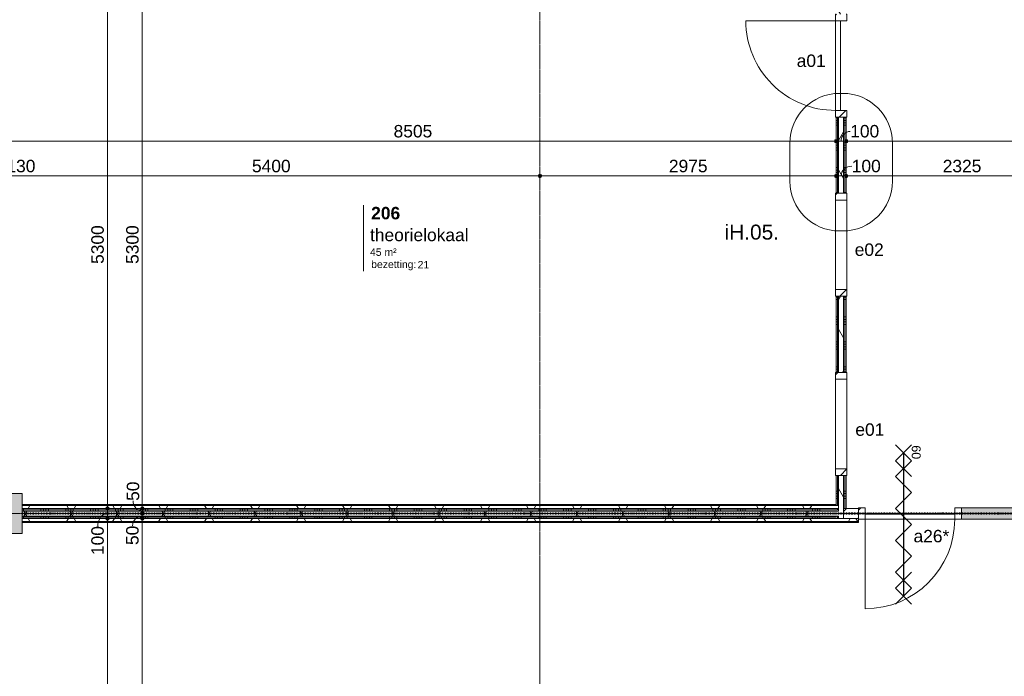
# Model space of a CAD drawing. Header units: millimetres. Extents: x 23061 to 67652, y 24168 to 59318.
# Tile 5 of 35: x 29051 to 38940, y 30765 to 37362. Entities that reach past the tile are written whole.
import ezdxf

# ---------------------------------------------------------------- set-up
doc = ezdxf.new("R2010")
doc.units = ezdxf.units.MM
doc.linetypes.add('Dash dot', pattern=[15.875, 6.35, -4.7625, 0, -4.7625])
doc.linetypes.add('stramien', pattern=[22.225, 12.7, -3.175, 3.175, -3.175])
doc.layers.add('00_Algemeen', color=7, linetype='Continuous', lineweight=9, true_color=0x00a600)
for name, color, linetype, lineweight in [('00_Algemeen-50', 7, 'Continuous', 9), ('22_Metselwerk', 7, 'Continuous', 18), ('25_Metaalconstructiewerk', 7, 'Continuous', 9), ('30_Kozijnen-ramen-deuren', 7, 'Continuous', 9)]:
    doc.layers.add(name, color=color, linetype=linetype, lineweight=lineweight)
doc.styles.add('Arial', font='arial.ttf', dxfattribs={"height": 150})
doc.styles.add('Arial_1', font='arial.ttf', dxfattribs={"height": 125})
doc.styles.add('Arial_4', font='arial.ttf', dxfattribs={"height": 1.5})
doc.styles.add('Arial_5', font='arial.ttf', dxfattribs={"height": 75})
doc.styles.add('Arial_6', font='arial.ttf', dxfattribs={"height": 90})
doc.styles.add('Arial_B', font='arialbd.ttf', dxfattribs={"height": 125})
doc.dimstyles.new('00_AEE_maatvoering_2_5mm', dxfattribs={"dimscale": 304.8, "dimtxt": 127.532425, "dimasz": 0.459318, "dimexe": 0.246063, "dimexo": 0.0625, "dimgap": 0, "dimtad": 1, "dimdec": 0, "dimzin": 0, "dimdsep": 46, "dimtxsty": 'Arial_1', "dimblk1": 'DOTSMALL', "dimblk2": 'DOTSMALL', "dimsah": 1, "dimcen": 0.09, "dimdle": 0.246063, "dimazin": 0, "dimtfac": 1, "dimtdec": 4, "dimtix": 1, "dimtmove": 0, "dimatfit": 3, "dimfxl": 0.246063, "dimfxlon": 1, "dimtvp": 1, "dimtolj": 1, "dimtzin": 0, "dimarcsym": 2})
doc.dimstyles.new('00_AEE_maatvoering_2_5mm_1', dxfattribs={"dimscale": 304.8, "dimtxt": 127.532425, "dimasz": 0.459318, "dimexe": 0.246063, "dimexo": 0.0625, "dimgap": 0, "dimtad": 1, "dimdec": 0, "dimzin": 0, "dimdsep": 46, "dimtxsty": 'Arial_1', "dimblk1": 'DOTSMALL', "dimblk2": 'DOTSMALL', "dimsah": 1, "dimcen": 0.09, "dimdle": 0.246063, "dimazin": 0, "dimtfac": 1, "dimtdec": 4, "dimtix": 1, "dimtmove": 1, "dimatfit": 3, "dimfxl": 0.246063, "dimfxlon": 1, "dimtvp": 1, "dimtolj": 1, "dimtzin": 0, "dimarcsym": 2})
pattern_1 = [(180, (37351.22, 36300), (4e-13, -250), []), (180, (37351.22, 36325), (4e-13, -250), []), (180, (37351.22, 36350), (4e-13, -250), []), (180, (37351.22, 36375), (4e-13, -250), [])]
pattern_2 = [(60, (28876.22, 0), (-346.41, 200), []), (120, (28876.22, 0), (-346.41, -200), [])]
pattern_3 = [(90, (33263.72, 32350), (-250, 6e-13), []), (90, (33288.72, 32350), (-250, 6e-13), []), (90, (33313.72, 32350), (-250, 6e-13), []), (90, (33338.72, 32350), (-250, 6e-13), [])]

# ---------------------------------------------------------------- blocks, each defined once
blk = doc.blocks.new('Direct Shape - 2410-10368 v1 - IFC-model constructie _zonder onderbouw_ _MM21228_-1202395-02 tweede verdieping - A')
at = {"layer": '25_Metaalconstructiewerk'}
blk.add_hatch(color=256, dxfattribs=at).paths.add_polyline_path([(-200, -200), (200, -200), (200, 200), (-200, 200), (-200, -36.3)])
for p, q in [((200, 200), (-200, 200)), ((-200, 200), (-200, -200)), ((200, -200), (200, 200)), ((-200, -200), (200, -200))]:
    blk.add_line(p, q, dxfattribs=at)
blk = doc.blocks.new('Direct Shape - NLRS_28_SC_TLB_kolom vierkant prefab_gen_AT_kolom vierkant_gen_lxb 400x400_800356-1202400-02 tweede verdieping - A')
blk.add_blockref('Direct Shape - 2410-10368 v1 - IFC-model constructie _zonder onderbouw_ _MM21228_-1202395-02 tweede verdieping - A', (0, 0))
blk = doc.blocks.new('2410-10368 v1 - IFC-model constructie _zonder onderbouw_ _MM21228__ifc-1-02 tweede verdieping - A')
at = {"layer": '25_Metaalconstructiewerk', "lineweight": 9}
blk.add_blockref('Direct Shape - NLRS_28_SC_TLB_kolom vierkant prefab_gen_AT_kolom vierkant_gen_lxb 400x400_800356-1202400-02 tweede verdieping - A', (0, 32400), dxfattribs=at)
blk = doc.blocks.new('32_AEE_VO_FIX_Binnendeuren - D_900x2300_Dicht Paneel lariks-V2-02 tweede verdieping - A')
at = {"layer": '30_Kozijnen-ramen-deuren', "true_color": 0xc0c0c0}
h = blk.add_hatch(dxfattribs=at)
h.set_pattern_fill('FP_32', color=9, style=0, pattern_type=2)
h.set_pattern_definition([(135, (36900, -8425), (-106.066, -106.066), [])])
h.paths.add_polyline_path([(517, 25), (517, 57), (450, 57), (450, -57), (517, -57), (517, -25)])
h.paths.add_polyline_path([(-450, -50), (-450, 57), (-517, 57), (-517, -57), (-450, -57)])
at = {"layer": '30_Kozijnen-ramen-deuren'}
for p, q in [((-517, 57), (-450, 57)), ((-517, 50), (-517, 57)), ((-450, 57), (-450, -57)), ((450, 57), (517, 57)), ((450, -57), (450, 57)), ((517, 57), (517, 50)), ((-517, -57), (-517, -50)), ((-450, -57), (-517, -57)), ((-450, -7), (450, -7)), ((-450, -57), (-450, -7)), ((450, -57), (-450, -57)), ((450, -7), (450, -57)), ((517, -57), (450, -57)), ((517, -50), (517, -57))]:
    blk.add_line(p, q, dxfattribs=at)
blk = doc.blocks.new('32_AEE_VO_FIX_Binnenramen - R_b1034xh2367_Vast lariks dicht-V4-02 tweede verdieping - A')
at = {"layer": '30_Kozijnen-ramen-deuren', "true_color": 0xc0c0c0}
h = blk.add_hatch(dxfattribs=at)
h.set_pattern_fill('FP_44', color=9, style=0, pattern_type=2)
h.set_pattern_definition([(315, (-35100, 8425), (106.066, 106.066), [])])
h.paths.add_polyline_path([(-517, -25), (-517, -57), (-450, -57), (-450, 57), (-517, 57), (-517, 25)])
h.paths.add_polyline_path([(450, -25), (450, -57), (517, -57), (517, 57), (450, 57), (450, 25)])
at = {"layer": '30_Kozijnen-ramen-deuren'}
for p, q in [((-450, 57), (-517, 57)), ((-517, 57), (-517, 50)), ((-450, -57), (-450, 57)), ((-450, 57), (450, 57)), ((517, 57), (450, 57)), ((450, 57), (450, -57)), ((517, 50), (517, 57)), ((-517, -50), (-517, -57)), ((-517, -57), (-450, -57)), ((-450, -57), (450, -57)), ((450, -57), (517, -57)), ((517, -57), (517, -50))]:
    blk.add_line(p, q, dxfattribs=at)
blk = doc.blocks.new('32_AEE_VO_FIX_Binnenramen - R_b1034xh2367_Vast lariks-V5-02 tweede verdieping - A')
at = {"layer": '30_Kozijnen-ramen-deuren', "true_color": 0xc0c0c0}
h = blk.add_hatch(dxfattribs=at)
h.set_pattern_fill('FP_45', color=9, style=0, pattern_type=2)
h.set_pattern_definition([(135, (33300, -8425), (-106.066, -106.066), [])])
h.paths.add_polyline_path([(517, 57), (450, 57), (450, -57), (517, -57), (517, 50)])
h.paths.add_polyline_path([(-450, -57), (-450, 57), (-517, 57), (-517, -57)])
at = {"layer": '30_Kozijnen-ramen-deuren'}
for p, q in [((-517, 57), (-450, 57)), ((-517, 50), (-517, 57)), ((-450, 57), (-450, -57)), ((-450, 57), (450, 57)), ((450, 57), (517, 57)), ((450, -57), (450, 57)), ((517, 57), (517, 50)), ((-517, -57), (-517, -50)), ((-450, -57), (-517, -57)), ((-450, -57), (450, -57)), ((517, -57), (450, -57)), ((517, -50), (517, -57))]:
    blk.add_line(p, q, dxfattribs=at)
blk = doc.blocks.new('32_AEE_VO_FIX_Binnendeuren - D_1800x2300_Deur_zijlicht rechts 900 meranti bw-8027060-02 tweede verdieping - A')
at = {"layer": '30_Kozijnen-ramen-deuren', "true_color": 0xc0c0c0}
h = blk.add_hatch(dxfattribs=at)
h.set_pattern_fill('FP_54', color=9, style=0, pattern_type=2)
h.set_pattern_definition([(45, (-9116, -32400), (-106.066, 106.066), [])])
h.paths.add_polyline_path([(-450, -57), (-450, 57), (-517, 57), (-517, -57)])
h.paths.add_polyline_path([(1417, -57), (1484, -57), (1484, 57), (1417, 57)])
at = {"layer": '30_Kozijnen-ramen-deuren', "true_color": 0xc5c7c4}
blk.add_hatch(color=9, dxfattribs=at).paths.add_polyline_path([(1167.4, -57), (1417, -57), (1417, 57), (517, 57), (517, -57)])
at = {"layer": '30_Kozijnen-ramen-deuren'}
for p, q in [((-517, 57), (-450, 57)), ((-517, 50), (-517, 57)), ((-450, 57), (-450, -57)), ((450, 57), (517, 57)), ((450, -57), (450, 57)), ((517, 57), (1417, 57)), ((517, 57), (517, -57)), ((1417, 57), (1484, 57)), ((1417, -57), (1417, 57)), ((-450, -57), (-517, -57)), ((-450, -7), (450, -7)), ((-450, -57), (-450, -7)), ((450, -57), (-450, -57)), ((450, -7), (450, -57)), ((517, -57), (450, -57)), ((1417, -57), (517, -57)), ((1484, -57), (1417, -57))]:
    blk.add_line(p, q, dxfattribs=at)
blk = doc.blocks.new('30_AEE_VO_draairichting - 30_AEE_VO_draairichting-8193168-02 tweede verdieping - A')
at = {"layer": '30_Kozijnen-ramen-deuren'}
blk.add_line((-450, -900), (-450, 0), dxfattribs=at)
blk.add_arc((-450, 0), 900, 270, 0, dxfattribs=at)
blk = doc.blocks.new('00_AEE_detailaanduiding cirkel - rond_1000mm-4594759-02 tweede verdieping - A')
at = {"layer": '00_Algemeen', "color": 7}
for p, q in [((-15.7, 691.2), (15.7, 691.2)), ((-514.7, -192.2), (-514.7, 192.2)), ((514.7, 192.2), (514.7, -192.2)), ((15.7, -691.2), (-15.7, -691.2))]:
    blk.add_line(p, q, dxfattribs=at)
for centre, start, end in [((-15.7, 192.2), 90, 180), ((15.7, 192.2), 360, 90), ((-15.7, -192.2), 180, 270), ((15.7, -192.2), 270, 0)]:
    blk.add_arc(centre, 499, start, end, dxfattribs=at)
blk = doc.blocks.new('00_AEE_tag_ruimte_groot_2192_zonder PVE - Naam nummer oppervlak bezettingsgraad-5019603-02 tweede verdieping - A')
at = {"layer": '00_Algemeen', "color": 7}
for p, q in [((-8.06, 7.73), (-8.06, 3.23)), ((-8.06, 3.23), (-8.06, 0.65)), ((-8.06, 0.65), (-8.06, -2.44)), ((-8.06, -2.44), (-8.06, -5.54))]:
    blk.add_line(p, q, dxfattribs=at)
at = {"layer": '00_Algemeen', "color": 8, "true_color": 0x808080, "insert": (-6.49, -3.42), "char_height": 1.5, "width": 10.8228, "attachment_point": 1, "style": 'Arial_4'}
blk.add_mtext('bezetting:', dxfattribs=at)
blk = doc.blocks.new('DIMBLOCK21-02 tweede verdieping - A')
at = {"layer": '00_Algemeen-50', "transparency": 16777216}
h = blk.add_hatch(color=256, dxfattribs=at)
edge = h.paths.add_edge_path()
edge.add_arc((29932.6, 32350), 17.5, 0, 360)
h = blk.add_hatch(color=256, dxfattribs=at)
edge = h.paths.add_edge_path()
edge.add_arc((29932.6, 27000), 17.5, 0, 360)
for p, q in [((29932.6, 32350), (29857.6, 32350)), ((29932.6, 27000), (29932.6, 32350)), ((29932.6, 32350), (30007.6, 32350)), ((29932.6, 27000), (29857.6, 27000)), ((29932.6, 27000), (30007.6, 27000))]:
    blk.add_line(p, q, dxfattribs=at)
for centre in [(29932.6, 32350), (29932.6, 27000)]:
    blk.add_circle(centre, 17.5, dxfattribs=at)
at = {"layer": '00_Algemeen-50', "color": 0, "transparency": 16777216, "insert": (29770.3, 29482.7), "char_height": 125, "width": 461.471, "attachment_point": 1, "rotation": 90, "line_spacing_factor": 0.941778, "style": 'Arial_1'}
blk.add_mtext('5350', dxfattribs=at)
blk = doc.blocks.new('_DotSmall')
at = {"color": 0, "linetype": 'ByBlock', "const_width": 0.5}
blk.add_lwpolyline([(-0.0625, 0, 1), (0.0625, 0, 1)], format="xyb", close=True, dxfattribs=at)
blk = doc.blocks.new('DIMBLOCK22-02 tweede verdieping - A')
at = {"layer": '00_Algemeen-50', "transparency": 16777216}
h = blk.add_hatch(color=256, dxfattribs=at)
edge = h.paths.add_edge_path()
edge.add_arc((29932.6, 32450), 17.5, 0, 360)
h = blk.add_hatch(color=256, dxfattribs=at)
edge = h.paths.add_edge_path()
edge.add_arc((29932.6, 32350), 17.5, 0, 360)
for p, q in [((29932.6, 32450), (29857.6, 32450)), ((29932.6, 32350), (29932.6, 32450)), ((29932.6, 32450), (30007.6, 32450)), ((29932.6, 32350), (29857.6, 32350)), ((29932.6, 32350), (30007.6, 32350))]:
    blk.add_line(p, q, dxfattribs=at)
for centre in [(29932.6, 32450), (29932.6, 32350)]:
    blk.add_circle(centre, 17.5, dxfattribs=at)
blk.add_ellipse((29932.6, 32271.1), major_axis=(0, 128.9), ratio=0.761063, start_param=0, end_param=1.570796, dxfattribs=at)
at = {"layer": '00_Algemeen-50', "color": 0, "transparency": 16777216, "insert": (29770.3, 31982.7), "char_height": 125, "width": 346.103, "attachment_point": 1, "rotation": 90, "line_spacing_factor": 0.941778, "style": 'Arial_1'}
blk.add_mtext('100', dxfattribs=at)
blk = doc.blocks.new('DIMBLOCK23-02 tweede verdieping - A')
at = {"layer": '00_Algemeen-50', "transparency": 16777216}
h = blk.add_hatch(color=256, dxfattribs=at)
edge = h.paths.add_edge_path()
edge.add_arc((29932.6, 37750), 17.5, 0, 360)
h = blk.add_hatch(color=256, dxfattribs=at)
edge = h.paths.add_edge_path()
edge.add_arc((29932.6, 32450), 17.5, 0, 360)
for p, q in [((29932.6, 37750), (29857.6, 37750)), ((29932.6, 32450), (29932.6, 37750)), ((29932.6, 37750), (30007.6, 37750)), ((29932.6, 32450), (29857.6, 32450)), ((29932.6, 32450), (30007.6, 32450))]:
    blk.add_line(p, q, dxfattribs=at)
for centre in [(29932.6, 37750), (29932.6, 32450)]:
    blk.add_circle(centre, 17.5, dxfattribs=at)
at = {"layer": '00_Algemeen-50', "color": 0, "transparency": 16777216, "insert": (29770.3, 34907.7), "char_height": 125, "width": 461.471, "attachment_point": 1, "rotation": 90, "line_spacing_factor": 0.941778, "style": 'Arial_1'}
blk.add_mtext('5300', dxfattribs=at)
blk = doc.blocks.new('DIMBLOCK97-02 tweede verdieping - A')
at = {"layer": '00_Algemeen-50', "transparency": 16777216}
h = blk.add_hatch(color=256, dxfattribs=at)
edge = h.paths.add_edge_path()
edge.add_arc((30282.6, 37750), 17.5, 0, 360)
h = blk.add_hatch(color=256, dxfattribs=at)
edge = h.paths.add_edge_path()
edge.add_arc((30282.6, 32450), 17.5, 0, 360)
for p, q in [((30282.6, 37750), (30207.6, 37750)), ((30282.6, 37750), (30282.6, 32450)), ((30282.6, 37750), (30357.6, 37750)), ((30282.6, 32450), (30207.6, 32450)), ((30282.6, 32450), (30357.6, 32450))]:
    blk.add_line(p, q, dxfattribs=at)
for centre in [(30282.6, 37750), (30282.6, 32450)]:
    blk.add_circle(centre, 17.5, dxfattribs=at)
at = {"layer": '00_Algemeen-50', "color": 0, "transparency": 16777216, "insert": (30120.3, 34907.7), "char_height": 125, "width": 461.471, "attachment_point": 1, "rotation": 90, "line_spacing_factor": 0.941778, "style": 'Arial_1'}
blk.add_mtext('5300', dxfattribs=at)
blk = doc.blocks.new('DIMBLOCK98-02 tweede verdieping - A')
at = {"layer": '00_Algemeen-50', "transparency": 16777216}
h = blk.add_hatch(color=256, dxfattribs=at)
edge = h.paths.add_edge_path()
edge.add_arc((30282.6, 32450), 17.5, 0, 360)
h = blk.add_hatch(color=256, dxfattribs=at)
edge = h.paths.add_edge_path()
edge.add_arc((30282.6, 32400), 17.5, 0, 360)
for p, q in [((30282.6, 32450), (30207.6, 32450)), ((30282.6, 32450), (30282.6, 32400)), ((30282.6, 32450), (30357.6, 32450)), ((30282.6, 32400), (30207.6, 32400)), ((30282.6, 32400), (30357.6, 32400))]:
    blk.add_line(p, q, dxfattribs=at)
for centre in [(30282.6, 32450), (30282.6, 32400)]:
    blk.add_circle(centre, 17.5, dxfattribs=at)
blk.add_ellipse((30282.6, 32527), major_axis=(0, 102), ratio=0.90269, start_param=1.570796, end_param=3.141593, dxfattribs=at)
at = {"layer": '00_Algemeen-50', "color": 0, "transparency": 16777216, "insert": (30126.3, 32527), "char_height": 125, "width": 230.736, "attachment_point": 1, "rotation": 90, "line_spacing_factor": 0.941778, "style": 'Arial_1'}
blk.add_mtext('50', dxfattribs=at)
blk = doc.blocks.new('DIMBLOCK99-02 tweede verdieping - A')
at = {"layer": '00_Algemeen-50', "transparency": 16777216}
h = blk.add_hatch(color=256, dxfattribs=at)
edge = h.paths.add_edge_path()
edge.add_arc((30282.6, 32400), 17.5, 0, 360)
h = blk.add_hatch(color=256, dxfattribs=at)
edge = h.paths.add_edge_path()
edge.add_arc((30282.6, 32350), 17.5, 0, 360)
for p, q in [((30282.6, 32400), (30207.6, 32400)), ((30282.6, 32350), (30207.6, 32350)), ((30282.6, 32400), (30282.6, 32350)), ((30282.6, 32400), (30357.6, 32400)), ((30282.6, 32350), (30357.6, 32350))]:
    blk.add_line(p, q, dxfattribs=at)
for centre in [(30282.6, 32400), (30282.6, 32350)]:
    blk.add_circle(centre, 17.5, dxfattribs=at)
blk.add_ellipse((30282.6, 32275.9), major_axis=(0, 99.1), ratio=0.989955, start_param=0, end_param=1.570796, dxfattribs=at)
at = {"layer": '00_Algemeen-50', "color": 0, "transparency": 16777216, "insert": (30120.3, 32083.6), "char_height": 125, "width": 230.736, "attachment_point": 1, "rotation": 90, "line_spacing_factor": 0.941778, "style": 'Arial_1'}
blk.add_mtext('50', dxfattribs=at)
blk = doc.blocks.new('DIMBLOCK100-02 tweede verdieping - A')
at = {"layer": '00_Algemeen-50', "transparency": 16777216}
h = blk.add_hatch(color=256, dxfattribs=at)
edge = h.paths.add_edge_path()
edge.add_arc((30282.6, 32350), 17.5, 0, 360)
h = blk.add_hatch(color=256, dxfattribs=at)
edge = h.paths.add_edge_path()
edge.add_arc((30282.6, 27000), 17.5, 0, 360)
for p, q in [((30282.6, 32350), (30207.6, 32350)), ((30282.6, 32350), (30282.6, 27000)), ((30282.6, 32350), (30357.6, 32350)), ((30282.6, 27000), (30207.6, 27000)), ((30282.6, 27000), (30357.6, 27000))]:
    blk.add_line(p, q, dxfattribs=at)
for centre in [(30282.6, 32350), (30282.6, 27000)]:
    blk.add_circle(centre, 17.5, dxfattribs=at)
at = {"layer": '00_Algemeen-50', "color": 0, "transparency": 16777216, "insert": (30120.3, 29482.7), "char_height": 125, "width": 461.471, "attachment_point": 1, "rotation": 90, "line_spacing_factor": 0.941778, "style": 'Arial_1'}
blk.add_mtext('5350', dxfattribs=at)
blk = doc.blocks.new('DIMBLOCK101-02 tweede verdieping - A')
at = {"layer": '00_Algemeen-50', "transparency": 16777216}
h = blk.add_hatch(color=256, dxfattribs=at)
edge = h.paths.add_edge_path()
edge.add_arc((28746.2, 36141.5), 17.5, 0, 360)
h = blk.add_hatch(color=256, dxfattribs=at)
edge = h.paths.add_edge_path()
edge.add_arc((37251.2, 36141.5), 17.5, 0, 360)
for p, q in [((28746.2, 36141.5), (28746.2, 36216.5)), ((37251.2, 36141.5), (37251.2, 36216.5)), ((28671.2, 36141.5), (37251.2, 36141.5)), ((28746.2, 36141.5), (28746.2, 36066.5)), ((37251.2, 36141.5), (37251.2, 36066.5))]:
    blk.add_line(p, q, dxfattribs=at)
for centre in [(28746.2, 36141.5), (37251.2, 36141.5)]:
    blk.add_circle(centre, 17.5, dxfattribs=at)
at = {"layer": '00_Algemeen-50', "color": 0, "transparency": 16777216, "insert": (32806.4, 36303.8), "char_height": 125, "width": 461.471, "attachment_point": 1, "line_spacing_factor": 0.941778, "style": 'Arial_1'}
blk.add_mtext('8505', dxfattribs=at)
blk = doc.blocks.new('DIMBLOCK102-02 tweede verdieping - A')
at = {"layer": '00_Algemeen-50', "transparency": 16777216}
h = blk.add_hatch(color=256, dxfattribs=at)
edge = h.paths.add_edge_path()
edge.add_arc((37251.2, 36141.5), 17.5, 0, 360)
h = blk.add_hatch(color=256, dxfattribs=at)
edge = h.paths.add_edge_path()
edge.add_arc((37351.2, 36141.5), 17.5, 0, 360)
for p, q in [((37251.2, 36141.5), (37251.2, 36216.5)), ((37351.2, 36141.5), (37351.2, 36216.5)), ((37251.2, 36141.5), (37351.2, 36141.5)), ((37251.2, 36141.5), (37251.2, 36066.5)), ((37351.2, 36141.5), (37351.2, 36066.5))]:
    blk.add_line(p, q, dxfattribs=at)
for centre in [(37251.2, 36141.5), (37351.2, 36141.5)]:
    blk.add_circle(centre, 17.5, dxfattribs=at)
blk.add_ellipse((37392.4, 36141.5), major_axis=(0, 98.1), ratio=0.928962, start_param=0, end_param=1.570796, dxfattribs=at)
at = {"layer": '00_Algemeen-50', "color": 0, "transparency": 16777216, "insert": (37392.4, 36303.8), "char_height": 125, "width": 346.103, "attachment_point": 1, "line_spacing_factor": 0.941778, "style": 'Arial_1'}
blk.add_mtext('100', dxfattribs=at)
blk = doc.blocks.new('DIMBLOCK103-02 tweede verdieping - A')
at = {"layer": '00_Algemeen-50', "transparency": 16777216}
h = blk.add_hatch(color=256, dxfattribs=at)
edge = h.paths.add_edge_path()
edge.add_arc((37351.2, 36141.5), 17.5, 0, 360)
h = blk.add_hatch(color=256, dxfattribs=at)
edge = h.paths.add_edge_path()
edge.add_arc((50413.7, 36141.5), 17.5, 0, 360)
for p, q in [((37351.2, 36141.5), (37351.2, 36216.5)), ((50413.7, 36141.5), (50413.7, 36216.5)), ((37351.2, 36141.5), (50413.7, 36141.5)), ((37351.2, 36141.5), (37351.2, 36066.5)), ((50413.7, 36141.5), (50413.7, 36066.5))]:
    blk.add_line(p, q, dxfattribs=at)
for centre in [(37351.2, 36141.5), (50413.7, 36141.5)]:
    blk.add_circle(centre, 17.5, dxfattribs=at)
at = {"layer": '00_Algemeen-50', "color": 0, "transparency": 16777216, "insert": (43642.1, 36303.8), "char_height": 125, "width": 576.839, "attachment_point": 1, "line_spacing_factor": 0.941778, "style": 'Arial_1'}
blk.add_mtext('13063', dxfattribs=at)
blk = doc.blocks.new('DIMBLOCK108-02 tweede verdieping - A')
at = {"layer": '00_Algemeen-50', "transparency": 16777216}
h = blk.add_hatch(color=256, dxfattribs=at)
edge = h.paths.add_edge_path()
edge.add_arc((28746.2, 35791.5), 17.5, 0, 360)
h = blk.add_hatch(color=256, dxfattribs=at)
edge = h.paths.add_edge_path()
edge.add_arc((28876.2, 35791.5), 17.5, 0, 360)
for p, q in [((28746.2, 35791.5), (28746.2, 35866.5)), ((28876.2, 35791.5), (28876.2, 35866.5)), ((28746.2, 35791.5), (28876.2, 35791.5)), ((28746.2, 35791.5), (28746.2, 35716.5)), ((28876.2, 35791.5), (28876.2, 35716.5))]:
    blk.add_line(p, q, dxfattribs=at)
for centre in [(28746.2, 35791.5), (28876.2, 35791.5)]:
    blk.add_circle(centre, 17.5, dxfattribs=at)
blk.add_ellipse((28917.9, 35791.5), major_axis=(106.7, 0), ratio=0.919555, start_param=1.570796, end_param=3.141593, dxfattribs=at)
at = {"layer": '00_Algemeen-50', "color": 0, "transparency": 16777216, "insert": (28917.9, 35953.8), "char_height": 125, "width": 346.103, "attachment_point": 1, "line_spacing_factor": 0.941778, "style": 'Arial_1'}
blk.add_mtext('130', dxfattribs=at)
blk = doc.blocks.new('DIMBLOCK109-02 tweede verdieping - A')
at = {"layer": '00_Algemeen-50', "transparency": 16777216}
h = blk.add_hatch(color=256, dxfattribs=at)
edge = h.paths.add_edge_path()
edge.add_arc((28876.2, 35791.5), 17.5, 0, 360)
h = blk.add_hatch(color=256, dxfattribs=at)
edge = h.paths.add_edge_path()
edge.add_arc((34276.2, 35791.5), 17.5, 0, 360)
for p, q in [((28876.2, 35791.5), (28876.2, 35866.5)), ((34276.2, 35791.5), (34276.2, 35866.5)), ((28876.2, 35791.5), (34276.2, 35791.5)), ((28876.2, 35791.5), (28876.2, 35716.5)), ((34276.2, 35791.5), (34276.2, 35716.5))]:
    blk.add_line(p, q, dxfattribs=at)
for centre in [(28876.2, 35791.5), (34276.2, 35791.5)]:
    blk.add_circle(centre, 17.5, dxfattribs=at)
at = {"layer": '00_Algemeen-50', "color": 0, "transparency": 16777216, "insert": (31383.9, 35953.8), "char_height": 125, "width": 461.471, "attachment_point": 1, "line_spacing_factor": 0.941778, "style": 'Arial_1'}
blk.add_mtext('5400', dxfattribs=at)
blk = doc.blocks.new('DIMBLOCK110-02 tweede verdieping - A')
at = {"layer": '00_Algemeen-50', "transparency": 16777216}
h = blk.add_hatch(color=256, dxfattribs=at)
edge = h.paths.add_edge_path()
edge.add_arc((34276.2, 35791.5), 17.5, 0, 360)
h = blk.add_hatch(color=256, dxfattribs=at)
edge = h.paths.add_edge_path()
edge.add_arc((37251.2, 35791.5), 17.5, 0, 360)
for p, q in [((34276.2, 35791.5), (34276.2, 35866.5)), ((37251.2, 35791.5), (37251.2, 35866.5)), ((34276.2, 35791.5), (37251.2, 35791.5)), ((34276.2, 35791.5), (34276.2, 35716.5)), ((37251.2, 35791.5), (37251.2, 35716.5))]:
    blk.add_line(p, q, dxfattribs=at)
for centre in [(34276.2, 35791.5), (37251.2, 35791.5)]:
    blk.add_circle(centre, 17.5, dxfattribs=at)
at = {"layer": '00_Algemeen-50', "color": 0, "transparency": 16777216, "insert": (35571.4, 35953.8), "char_height": 125, "width": 461.471, "attachment_point": 1, "line_spacing_factor": 0.941778, "style": 'Arial_1'}
blk.add_mtext('2975', dxfattribs=at)
blk = doc.blocks.new('DIMBLOCK111-02 tweede verdieping - A')
at = {"layer": '00_Algemeen-50', "transparency": 16777216}
h = blk.add_hatch(color=256, dxfattribs=at)
edge = h.paths.add_edge_path()
edge.add_arc((37251.2, 35791.5), 17.5, 0, 360)
h = blk.add_hatch(color=256, dxfattribs=at)
edge = h.paths.add_edge_path()
edge.add_arc((37351.2, 35791.5), 17.5, 0, 360)
for p, q in [((37251.2, 35791.5), (37251.2, 35866.5)), ((37351.2, 35791.5), (37351.2, 35866.5)), ((37251.2, 35791.5), (37351.2, 35791.5)), ((37251.2, 35791.5), (37251.2, 35716.5)), ((37351.2, 35791.5), (37351.2, 35716.5))]:
    blk.add_line(p, q, dxfattribs=at)
for centre in [(37251.2, 35791.5), (37351.2, 35791.5)]:
    blk.add_circle(centre, 17.5, dxfattribs=at)
blk.add_ellipse((37407.9, 35791.5), major_axis=(106.7, 0), ratio=0.919837, start_param=1.570796, end_param=3.141593, dxfattribs=at)
at = {"layer": '00_Algemeen-50', "color": 0, "transparency": 16777216, "insert": (37407.9, 35953.8), "char_height": 125, "width": 346.103, "attachment_point": 1, "line_spacing_factor": 0.941778, "style": 'Arial_1'}
blk.add_mtext('100', dxfattribs=at)
blk = doc.blocks.new('DIMBLOCK112-02 tweede verdieping - A')
at = {"layer": '00_Algemeen-50', "transparency": 16777216}
h = blk.add_hatch(color=256, dxfattribs=at)
edge = h.paths.add_edge_path()
edge.add_arc((37351.2, 35791.5), 17.5, 0, 360)
h = blk.add_hatch(color=256, dxfattribs=at)
edge = h.paths.add_edge_path()
edge.add_arc((39676.2, 35791.5), 17.5, 0, 360)
for p, q in [((37351.2, 35791.5), (37351.2, 35866.5)), ((39676.2, 35791.5), (39676.2, 35866.5)), ((37351.2, 35791.5), (39676.2, 35791.5)), ((37351.2, 35791.5), (37351.2, 35716.5)), ((39676.2, 35791.5), (39676.2, 35716.5))]:
    blk.add_line(p, q, dxfattribs=at)
for centre in [(37351.2, 35791.5), (39676.2, 35791.5)]:
    blk.add_circle(centre, 17.5, dxfattribs=at)
at = {"layer": '00_Algemeen-50', "color": 0, "transparency": 16777216, "insert": (38321.4, 35953.8), "char_height": 125, "width": 461.471, "attachment_point": 1, "line_spacing_factor": 0.941778, "style": 'Arial_1'}
blk.add_mtext('2325', dxfattribs=at)

msp = doc.modelspace()

# ---------------------------------------------------------------- hatches: boundary and pattern name
at = {"layer": '22_Metselwerk', "lineweight": 9}
h = msp.add_hatch(dxfattribs=at)
h.set_pattern_fill('FP_14', color=256, angle=90, style=0, pattern_type=2)
h.set_pattern_definition(pattern_1)
h.paths.add_polyline_path([(37251.2, 32350), (37263.7, 32350), (37263.7, 32375), (37251.2, 32375), (37251.2, 32362.5)])
h.paths.add_polyline_path([(37251.2, 32437.5), (37263.7, 32437.5), (37263.7, 32450), (37251.2, 32450)])
h.paths.add_polyline_path([(37251.2, 32480), (37263.7, 32480), (37263.7, 32783), (37251.2, 32783), (37251.2, 32490)])
h.paths.add_polyline_path([(37251.2, 33817), (37263.7, 33817), (37263.7, 34583), (37251.2, 34583)])
h.paths.add_polyline_path([(37263.7, 35617), (37263.7, 36383), (37251.2, 36383), (37251.2, 35617)])
h.paths.add_polyline_path([(37263.7, 37417), (37263.7, 37762.5), (37251.2, 37762.5), (37251.2, 37417)])
h.paths.add_polyline_path([(37263.7, 37825), (37263.7, 37850), (37251.2, 37850), (37251.2, 37825)])
h.paths.add_polyline_path([(37263.7, 37880), (37263.7, 37929), (37251.2, 37929), (37251.2, 37880)])
h.paths.add_polyline_path([(37251.2, 39930), (37263.7, 39930), (37263.7, 40020), (37251.2, 40020), (37251.2, 40010)])
h.paths.add_polyline_path([(37263.7, 40050), (37263.7, 40062.5), (37251.2, 40062.5), (37251.2, 40050)])
h.paths.add_polyline_path([(37251.2, 40125), (37263.7, 40125), (37263.7, 40137.5), (37251.2, 40137.5)])
h = msp.add_hatch(dxfattribs=at)
h.set_pattern_fill('FP_14', color=256, angle=90, style=0, pattern_type=2)
h.set_pattern_definition(pattern_1)
h.paths.add_polyline_path([(37276.2, 32350), (37276.2, 32375), (37263.7, 32375), (37263.7, 32350)])
h.paths.add_polyline_path([(37263.7, 32425), (37276.2, 32425), (37276.2, 32450), (37263.7, 32450), (37263.7, 32436.2)])
h.paths.add_polyline_path([(37263.7, 32480), (37276.2, 32480), (37276.2, 32783), (37263.7, 32783), (37263.7, 32579.2)])
h.paths.add_polyline_path([(37263.7, 33817), (37276.2, 33817), (37276.2, 34583), (37263.7, 34583)])
h.paths.add_polyline_path([(37276.2, 35617), (37276.2, 36383), (37263.7, 36383), (37263.7, 35617)])
h.paths.add_polyline_path([(37276.2, 37417), (37276.2, 37775), (37263.7, 37775), (37263.7, 37417)])
h.paths.add_polyline_path([(37276.2, 37825), (37276.2, 37850), (37263.7, 37850), (37263.7, 37825)])
h.paths.add_polyline_path([(37263.7, 37880), (37276.2, 37880), (37276.2, 37929), (37263.7, 37929)])
h.paths.add_polyline_path([(37263.7, 39930), (37276.2, 39930), (37276.2, 40020), (37263.7, 40020), (37263.7, 40017)])
h.paths.add_polyline_path([(37263.7, 40050), (37276.2, 40050), (37276.2, 40075), (37263.7, 40075), (37263.7, 40062.5)])
h = msp.add_hatch(dxfattribs=at)
h.set_pattern_fill('FP_11', color=256, angle=60, style=0, pattern_type=2)
h.set_pattern_definition(pattern_2)
h.paths.add_polyline_path([(37281.3, 32350), (37326.2, 32350), (37326.2, 32783), (37276.2, 32783), (37276.2, 32350)])
h.paths.add_polyline_path([(37276.2, 33817), (37326.2, 33817), (37326.2, 34583), (37276.2, 34583)])
h.paths.add_polyline_path([(37276.2, 35617), (37326.2, 35617), (37326.2, 36383), (37276.2, 36383)])
h.paths.add_polyline_path([(37276.2, 37417), (37326.2, 37417), (37326.2, 37929), (37276.2, 37929), (37276.2, 37442.4)])
h.paths.add_polyline_path([(37326.2, 39930), (37326.2, 40075), (37276.2, 40075), (37276.2, 39930)])
h = msp.add_hatch(dxfattribs=at)
h.set_pattern_fill('FP_14', color=256, angle=90, style=0, pattern_type=2)
h.set_pattern_definition(pattern_1)
h.paths.add_polyline_path([(37326.2, 32450), (37338.7, 32450), (37338.7, 32783), (37326.2, 32783), (37326.2, 32579.2)])
h.paths.add_polyline_path([(37326.2, 33817), (37338.7, 33817), (37338.7, 34583), (37326.2, 34583)])
h.paths.add_polyline_path([(37338.7, 35617), (37338.7, 36383), (37326.2, 36383), (37326.2, 35617)])
h.paths.add_polyline_path([(37326.2, 37417), (37338.7, 37417), (37338.7, 37929), (37326.2, 37929), (37326.2, 37442.4)])
h.paths.add_polyline_path([(37338.7, 39930), (37338.7, 40062.5), (37326.2, 40062.5), (37326.2, 39930)])
h = msp.add_hatch(dxfattribs=at)
h.set_pattern_fill('FP_14', color=256, angle=90, style=0, pattern_type=2)
h.set_pattern_definition(pattern_1)
h.paths.add_polyline_path([(37351.2, 32450), (37351.2, 32783), (37338.7, 32783), (37338.7, 32450)])
h.paths.add_polyline_path([(37351.2, 33817), (37351.2, 34583), (37338.7, 34583), (37338.7, 33817)])
h.paths.add_polyline_path([(37351.2, 35617), (37351.2, 36383), (37338.7, 36383), (37338.7, 35617)])
h.paths.add_polyline_path([(37338.7, 37417), (37351.2, 37417), (37351.2, 37929), (37338.7, 37929), (37338.7, 37442.4)])
h.paths.add_polyline_path([(37351.2, 39930), (37351.2, 40050), (37338.7, 40050), (37338.7, 39930)])
h = msp.add_hatch(dxfattribs=at)
h.set_pattern_fill('FP_112', color=256, angle=90, style=0, pattern_type=2)
h.set_pattern_definition([(90, (33263.72, 32450), (-250, 6e-13), []), (90, (33288.72, 32450), (-250, 6e-13), []), (90, (33313.72, 32450), (-250, 6e-13), []), (90, (33338.72, 32450), (-250, 6e-13), [])])
h.paths.add_polyline_path([(37178.9, 32480), (37251.2, 32480), (37251.2, 32490), (29076.2, 32490), (29076.2, 32480), (37166.4, 32480)])
h = msp.add_hatch(dxfattribs=at)
h.set_pattern_fill('FP_11', color=256, angle=60, style=0, pattern_type=2)
h.set_pattern_definition(pattern_2)
h.paths.add_polyline_path([(36847.9, 32450), (37276.2, 32450), (37276.2, 32480), (29076.2, 32480), (29076.2, 32450), (34536.1, 32450)])
h = msp.add_hatch(dxfattribs=at)
h.set_pattern_fill('FP_23', color=256, angle=90, style=0, pattern_type=2)
h.set_pattern_definition(pattern_3)
h.paths.add_polyline_path([(36847.9, 32437.5), (37251.2, 32437.5), (37251.2, 32450), (29076.2, 32450), (29076.2, 32437.5), (34536.1, 32437.5)])
h = msp.add_hatch(dxfattribs=at)
h.set_pattern_fill('FP_23', color=256, angle=90, style=0, pattern_type=2)
h.set_pattern_definition(pattern_3)
h.paths.add_polyline_path([(37199.1, 32425), (37263.7, 32425), (37263.7, 32437.5), (29076.2, 32437.5), (29076.2, 32425), (37186.6, 32425)])
h = msp.add_hatch(dxfattribs=at)
h.set_pattern_fill('FP_15', color=256, angle=45, style=0, pattern_type=2)
h.set_pattern_definition([(45, (28876.22, 0), (-106.066, 106.066), [])])
h.paths.add_polyline_path([(37338.7, 32350), (37475.2, 32350), (37475.2, 32450), (37326.2, 32450), (37326.2, 32350)])
h = msp.add_hatch(dxfattribs=at)
h.set_pattern_fill('FP_11', color=256, angle=60, style=0, pattern_type=2)
h.set_pattern_definition(pattern_2)
h.paths.add_polyline_path([(37263.7, 32375), (37276.2, 32375), (37276.2, 32425), (29076.2, 32425), (29076.2, 32375), (37251.2, 32375)])
h = msp.add_hatch(dxfattribs=at)
h.set_pattern_fill('FP_23', color=256, angle=90, style=0, pattern_type=2)
h.set_pattern_definition(pattern_3)
h.paths.add_polyline_path([(37251.2, 32362.5), (37251.2, 32375), (29076.2, 32375), (29076.2, 32362.5), (37136.8, 32362.5)])
h = msp.add_hatch(dxfattribs=at)
h.set_pattern_fill('FP_23', color=256, angle=90, style=0, pattern_type=2)
h.set_pattern_definition(pattern_3)
h.paths.add_polyline_path([(37251.2, 32350), (37251.2, 32362.5), (29076.2, 32362.5), (29076.2, 32350), (37136.8, 32350)])
h = msp.add_hatch(dxfattribs=at)
h.set_pattern_fill('FP_11', color=256, angle=60, style=0, pattern_type=2)
h.set_pattern_definition(pattern_2)
h.paths.add_polyline_path([(37425.8, 32320), (37475.2, 32320), (37475.2, 32350), (29076.2, 32350), (29076.2, 32320), (37281.3, 32320)])
h = msp.add_hatch(dxfattribs=at)
h.set_pattern_fill('FP_113', color=256, angle=-270, style=0, pattern_type=2)
h.set_pattern_definition([(270, (33175.72, 32350), (250, -4e-13), []), (270, (33150.72, 32350), (250, -4e-13), []), (270, (33125.72, 32350), (250, -4e-13), []), (270, (33100.72, 32350), (250, -4e-13), [])])
h.paths.add_polyline_path([(36847.9, 32310), (37475.2, 32310), (37475.2, 32320), (29076.2, 32320), (29076.2, 32310), (34536.1, 32310)])

# ---------------------------------------------------------------- linework, layer by layer
at = {"layer": '00_Algemeen', "color": 150, "linetype": 'stramien', "true_color": 0x0080ff}
for p, q in [((34276.2, 24467.7), (34276.2, 59018.3)), ((67351.6, 32400), (23360.9, 32400))]:
    msp.add_line(p, q, dxfattribs=at)
at = {"layer": '00_Algemeen', "color": 96, "lineweight": 25, "true_color": 0x008000}
for p, q in [((37848.4, 32930.7), (38008.4, 33090.7)), ((37848.4, 33090.7), (38008.4, 32930.7)), ((37848.4, 32770.7), (38008.4, 32930.7)), ((37848.4, 32930.7), (38008.4, 32770.7)), ((37928.4, 33010.7), (37928.4, 31570.7)), ((38008.4, 32610.7), (37848.4, 32770.7)), ((37848.4, 32450.7), (38008.4, 32610.7)), ((38008.4, 32290.7), (37848.4, 32450.7)), ((37848.4, 32130.7), (38008.4, 32290.7)), ((38008.4, 31970.7), (37848.4, 32130.7)), ((37848.4, 31810.7), (38008.4, 31970.7)), ((38008.4, 31650.7), (37848.4, 31810.7)), ((37848.4, 31650.7), (38008.4, 31810.7)), ((37848.4, 31490.7), (38008.4, 31650.7)), ((37848.4, 31650.7), (38008.4, 31490.7))]:
    msp.add_line(p, q, dxfattribs=at)
at = {"layer": '00_Algemeen', "color": 96, "linetype": 'Dash dot', "lineweight": 50, "true_color": 0x008000}
msp.add_line((29076.2, 32400), (50476.2, 32400), dxfattribs=at)
at = {"layer": '22_Metselwerk', "lineweight": 9}
for p, q in [((37251.2, 36383), (37251.2, 35617)), ((37276.2, 36383), (37251.2, 36383)), ((37263.7, 35617), (37263.7, 36383)), ((37351.2, 36383), (37326.2, 36383)), ((37338.7, 35617), (37338.7, 36383)), ((37351.2, 35617), (37351.2, 36383)), ((37251.2, 35617), (37276.2, 35617)), ((37326.2, 35617), (37351.2, 35617)), ((37251.2, 34583), (37251.2, 33817)), ((37276.2, 34583), (37251.2, 34583)), ((37263.7, 33817), (37263.7, 34583)), ((37351.2, 34583), (37326.2, 34583)), ((37338.7, 33817), (37338.7, 34583)), ((37351.2, 33817), (37351.2, 34583)), ((37251.2, 33817), (37276.2, 33817)), ((37326.2, 33817), (37351.2, 33817)), ((37251.2, 32783), (37251.2, 32480)), ((37276.2, 32783), (37251.2, 32783)), ((37263.7, 32480), (37263.7, 32783)), ((37351.2, 32783), (37326.2, 32783)), ((37338.7, 32450), (37338.7, 32783)), ((37351.2, 32450), (37351.2, 32783)), ((37251.2, 32490), (29076.2, 32490)), ((29076.2, 32490), (29076.2, 32425)), ((29076.2, 32480), (37276.2, 32480)), ((29076.2, 32450), (37276.2, 32450)), ((29076.2, 32437.5), (37263.7, 32437.5)), ((37263.7, 32437.5), (37263.7, 32450)), ((37475.2, 32450), (37326.2, 32450)), ((37475.2, 32310), (37475.2, 32450)), ((29076.2, 32375), (29076.2, 32310)), ((29076.2, 32362.5), (37251.2, 32362.5)), ((29076.2, 32350), (37276.2, 32350)), ((37251.2, 32362.5), (37251.2, 32375)), ((37263.7, 32350), (37263.7, 32375)), ((37475.2, 32350), (37326.2, 32350)), ((37475.2, 32320), (29076.2, 32320)), ((29076.2, 32310), (37475.2, 32310))]:
    msp.add_line(p, q, dxfattribs=at)
at = {"layer": '22_Metselwerk'}
for p, q in [((37326.2, 36383), (37276.2, 36383)), ((37276.2, 35617), (37276.2, 36383)), ((37326.2, 35617), (37326.2, 36383)), ((37276.2, 35617), (37326.2, 35617)), ((37326.2, 34583), (37276.2, 34583)), ((37276.2, 33817), (37276.2, 34583)), ((37326.2, 33817), (37326.2, 34583)), ((37276.2, 33817), (37326.2, 33817)), ((37326.2, 32783), (37276.2, 32783)), ((37276.2, 32425), (37276.2, 32783)), ((37326.2, 32350), (37326.2, 32783)), ((29076.2, 32425), (29076.2, 32375)), ((37276.2, 32425), (29076.2, 32425)), ((29076.2, 32375), (37276.2, 32375)), ((37276.2, 32350), (37276.2, 32375)), ((37276.2, 32350), (37326.2, 32350))]:
    msp.add_line(p, q, dxfattribs=at)

# ---------------------------------------------------------------- block references
at = {"lineweight": 5}
msp.add_blockref('2410-10368 v1 - IFC-model constructie _zonder onderbouw_ _MM21228__ifc-1-02 tweede verdieping - A', (28876.2, 0), dxfattribs=at)
at = {"layer": '00_Algemeen', "color": 7}
msp.add_blockref('00_AEE_detailaanduiding cirkel - rond_1000mm-4594759-02 tweede verdieping - A', (37301.2, 35930), dxfattribs=at)
at = {"layer": '00_Algemeen', "color": 8, "true_color": 0x808080, "xscale": 49.99999999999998, "yscale": 49.99999999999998, "zscale": 49.99999999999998}
msp.add_blockref('00_AEE_tag_ruimte_groot_2192_zonder PVE - Naam nummer oppervlak bezettingsgraad-5019603-02 tweede verdieping - A', (32905.6, 35112.3), dxfattribs=at)
at = {"layer": '30_Kozijnen-ramen-deuren'}
for name, p, rotation in [('32_AEE_VO_FIX_Binnendeuren - D_900x2300_Dicht Paneel lariks-V2-02 tweede verdieping - A', (37301.2, 36900), 269.9999999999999), ('30_AEE_VO_draairichting - 30_AEE_VO_draairichting-8193168-02 tweede verdieping - A', (37244.2, 36900), 269.9999999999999), ('32_AEE_VO_FIX_Binnenramen - R_b1034xh2367_Vast lariks dicht-V4-02 tweede verdieping - A', (37301.2, 35100), 89.99999999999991), ('32_AEE_VO_FIX_Binnenramen - R_b1034xh2367_Vast lariks-V5-02 tweede verdieping - A', (37301.2, 33300), 269.9999999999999)]:
    msp.add_blockref(name, p, dxfattribs=dict(at, rotation=rotation))
for name, p in [('32_AEE_VO_FIX_Binnendeuren - D_1800x2300_Deur_zijlicht rechts 900 meranti bw-8027060-02 tweede verdieping - A', (37992.2, 32400)), ('30_AEE_VO_draairichting - 30_AEE_VO_draairichting-8193168-02 tweede verdieping - A', (37992.2, 32343))]:
    msp.add_blockref(name, p, dxfattribs=at)

# ---------------------------------------------------------------- texts
at = {"layer": '00_Algemeen', "color": 7, "attachment_point": 1}
for s, insert, char_height, width, style in [('a01', (36855.2, 37011.7), 125, 348.734, 'Arial_1'), ('206', (32581.2, 35480.7), 125, 348.734, 'Arial_B'), ('iH.05.', (36130.2, 35302.4), 150, 673.417, 'Arial'), ('theorielokaal', (32569.3, 35261.3), 125, 1182.489, 'Arial_1'), ('a26*', (38028.3, 32235.8), 125, 432.911, 'Arial_1')]:
    msp.add_mtext(s, dxfattribs=dict(at, insert=insert, char_height=char_height, width=width, style=style))
at = {"layer": '00_Algemeen', "color": 8, "true_color": 0x808080, "char_height": 75, "attachment_point": 1, "style": 'Arial_5'}
for s, insert, width in [('45 m²', (32569.3, 35063.9), 332.7), ('21', (33047.8, 34937.6), 144.304)]:
    msp.add_mtext(s, dxfattribs=dict(at, insert=insert, width=width))
at = {"layer": '00_Algemeen', "color": 7, "lineweight": 18, "insert": (38100.3, 33085.9), "char_height": 90, "width": 168.354, "attachment_point": 1, "rotation": 270, "style": 'Arial_6'}
msp.add_mtext('60', dxfattribs=at)
at = {"layer": '30_Kozijnen-ramen-deuren', "char_height": 125, "width": 348.734, "attachment_point": 1, "style": 'Arial_1'}
for s, insert in [('e02', (37437.7, 35113.5)), ('e01', (37443.7, 33306.1))]:
    msp.add_mtext(s, dxfattribs=dict(at, insert=insert))

# ---------------------------------------------------------------- dimensions: what is measured, and where the dimension line sits
at = {"layer": '00_Algemeen', "color": 7}
for base, p1, p2, override, picture, middle in [((29932.6, 37750), (29857.6, 32450), (29857.6, 37750), {"dimpost": '<>', "dimfxl": 5300}, 'DIMBLOCK23-02 tweede verdieping - A', (29868.7, 35100)), ((30282.6, 32450), (30357.6, 37750), (30357.6, 32450), {"dimpost": '<>', "dimfxl": 5300}, 'DIMBLOCK97-02 tweede verdieping - A', (30218.7, 35100)), ((29932.6, 32350), (29857.6, 27000), (29857.6, 32350), {"dimpost": '<>', "dimfxl": 5349.999999}, 'DIMBLOCK21-02 tweede verdieping - A', (29868.7, 29675)), ((30282.6, 27000), (30357.6, 32350), (30357.6, 27000), {"dimpost": '<>', "dimfxl": 5349.999999}, 'DIMBLOCK100-02 tweede verdieping - A', (30218.7, 29675))]:
    dim = msp.add_linear_dim(base=base, p1=p1, p2=p2, angle=90, dimstyle='00_AEE_maatvoering_2_5mm', override=override, dxfattribs=at)
    dim.commit()
    dim.dimension.update_dxf_attribs({"geometry": picture, "text_midpoint": middle})
for base, p1, p2, override, picture, middle in [((37251.2, 36141.5), (28746.2, 36216.5), (37251.2, 36216.5), {"dimpost": '<>', "dimfxl": 8505}, 'DIMBLOCK101-02 tweede verdieping - A', (32998.7, 36205.3)), ((50413.722606, 36141.5134864), (37351.222606, 36216.5134864), (50413.722606, 36216.5134864), {"dimpost": '<>', "dimfxl": 13062.5}, 'DIMBLOCK103-02 tweede verdieping - A', (43882.472606, 36205.3777432)), ((34276.2, 35791.5), (28876.2, 35866.5), (34276.2, 35866.5), {"dimpost": '<>', "dimfxl": 5400}, 'DIMBLOCK109-02 tweede verdieping - A', (31576.2, 35855.3)), ((37251.2, 35791.5), (34276.2, 35866.5), (37251.2, 35866.5), {"dimpost": '<>', "dimfxl": 2974.999999}, 'DIMBLOCK110-02 tweede verdieping - A', (35763.7, 35855.3)), ((39676.2, 35791.5), (37351.2, 35866.5), (39676.2, 35866.5), {"dimpost": '<>', "dimfxl": 2325.000001}, 'DIMBLOCK112-02 tweede verdieping - A', (38513.7, 35855.4))]:
    dim = msp.add_linear_dim(base=base, p1=p1, p2=p2, dimstyle='00_AEE_maatvoering_2_5mm', override=override, dxfattribs=at)
    dim.commit()
    dim.dimension.update_dxf_attribs({"geometry": picture, "text_midpoint": middle})
for base, p1, p2, override, picture, middle in [((37351.2, 36141.5), (37251.2, 36216.5), (37351.2, 36216.5), {"dimpost": '<>', "dimfxl": 100}, 'DIMBLOCK102-02 tweede verdieping - A', (37565.4, 36220.5)), ((28876.2, 35791.5), (28746.2, 35866.5), (28876.2, 35866.5), {"dimpost": '<>', "dimfxl": 130.000001}, 'DIMBLOCK108-02 tweede verdieping - A', (29091, 35870.5)), ((37351.2, 35791.5), (37251.2, 35866.5), (37351.2, 35866.5), {"dimpost": '<>', "dimfxl": 100}, 'DIMBLOCK111-02 tweede verdieping - A', (37580.9, 35870.5))]:
    dim = msp.add_linear_dim(base=base, p1=p1, p2=p2, dimstyle='00_AEE_maatvoering_2_5mm_1', override=override, dxfattribs=at)
    dim.commit()
    dim.dimension.update_dxf_attribs({"geometry": picture, "text_midpoint": middle, "dimtype": 160})
for base, p1, p2, override, picture, middle in [((30282.6, 32400), (30357.6, 32450), (30357.6, 32400), {"dimpost": '<>', "dimfxl": 50}, 'DIMBLOCK98-02 tweede verdieping - A', (30209.6, 32642.4)), ((29932.6, 32450), (29857.6, 32350), (29857.6, 32450), {"dimpost": '<>', "dimfxl": 100}, 'DIMBLOCK22-02 tweede verdieping - A', (29853.6, 32155.7)), ((30282.6, 32350), (30357.6, 32400), (30357.6, 32350), {"dimpost": '<>', "dimfxl": 50}, 'DIMBLOCK99-02 tweede verdieping - A', (30203.6, 32199))]:
    dim = msp.add_linear_dim(base=base, p1=p1, p2=p2, angle=90, dimstyle='00_AEE_maatvoering_2_5mm_1', override=override, dxfattribs=at)
    dim.commit()
    dim.dimension.update_dxf_attribs({"geometry": picture, "text_midpoint": middle, "dimtype": 160, "text_rotation": 90})

doc.saveas('drawing.dxf')
